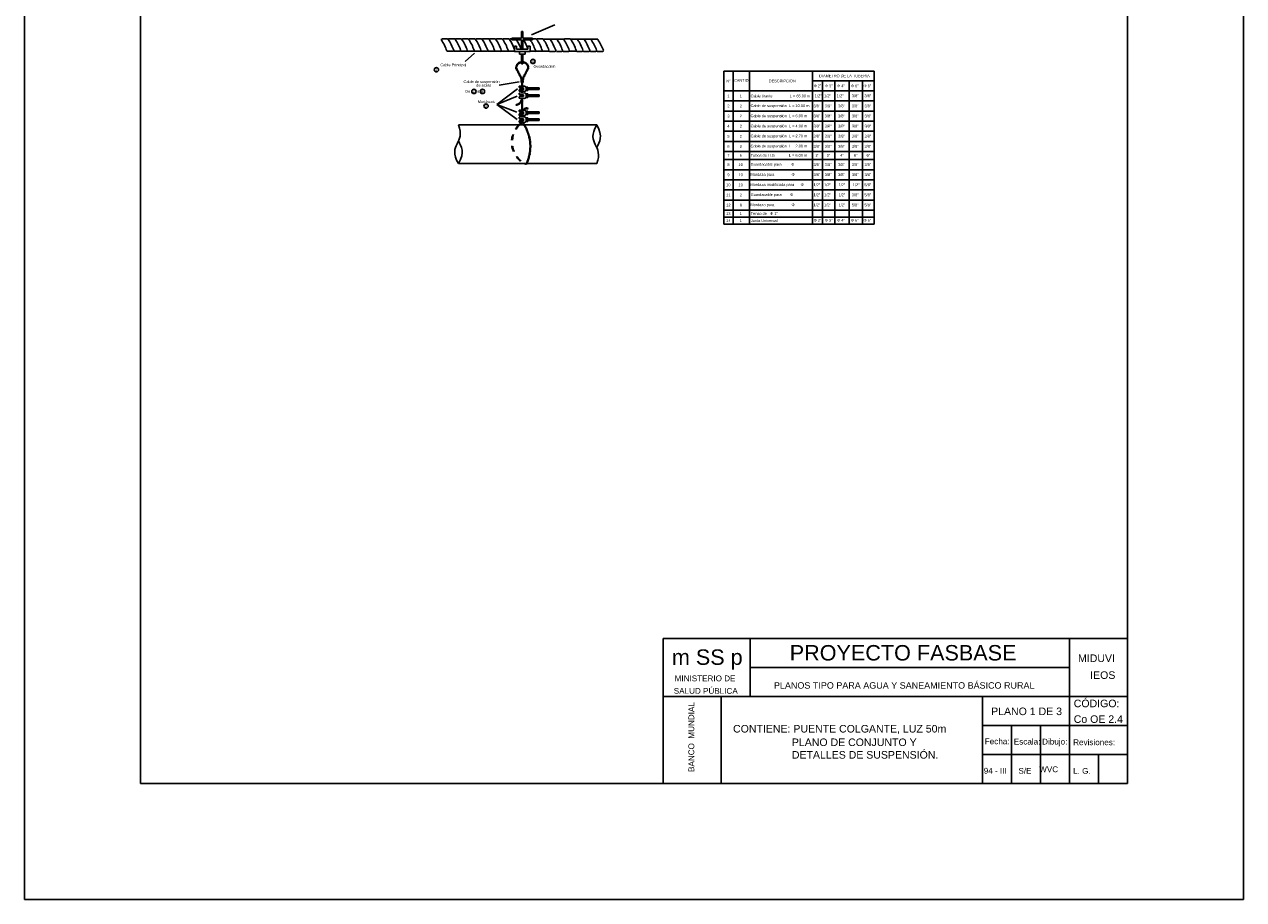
# Model space of a CAD drawing. Header units: metres. Extents: x 2644 to 4131, y 3282 to 4383.
# Tile 29 of 53: x 2987 to 3008, y 4353 to 4368. Entities that reach past the tile are written whole.
import ezdxf
from ezdxf.enums import TextEntityAlignment as Align

# ---------------------------------------------------------------- set-up
doc = ezdxf.new("R2010")
doc.units = ezdxf.units.M
doc.linetypes.add('ACAD_ISO04W100', pattern=[30, 24, -3, 0, -3])
doc.layers.add('Dibujo', color=7, linetype='Continuous')
doc.styles.add('Annotative', font='arial.ttf')
doc.styles.get("Standard").update_dxf_attribs({"font": 'arial.ttf'})

msp = doc.modelspace()

# ---------------------------------------------------------------- linework, layer by layer
for p, q in [((2995.293, 4368.226), (2995.293, 4368.112)), ((2995.293, 4368.226), (2995.321, 4368.226)), ((2995.321, 4368.226), (2995.321, 4368.112)), ((2995.47, 4368.165), (2995.869, 4368.339)), ((2995.131, 4368.112), (2995.293, 4368.112)), ((2995.131, 4368.081), (2995.131, 4368.112)), ((2995.131, 4368.081), (2995.293, 4368.081)), ((2995.293, 4368.081), (2995.293, 4367.918)), ((2995.321, 4368.112), (2995.483, 4368.112)), ((2995.321, 4368.081), (2995.321, 4367.918)), ((2995.321, 4368.081), (2995.483, 4368.081)), ((2995.483, 4368.081), (2995.483, 4368.112)), ((2994.324, 4367.708), (2994.488, 4367.853)), ((2995.207, 4367.972), (2995.172, 4367.972)), ((2995.172, 4367.972), (2995.172, 4367.878)), ((2995.442, 4367.878), (2995.172, 4367.878)), ((2995.207, 4367.918), (2995.207, 4367.972)), ((2995.207, 4367.918), (2995.407, 4367.918)), ((2995.258, 4367.878), (2995.258, 4367.834)), ((2995.356, 4367.834), (2995.258, 4367.834)), ((2995.293, 4367.918), (2995.321, 4367.918)), ((2995.293, 4367.834), (2995.293, 4367.706)), ((2995.321, 4367.834), (2995.321, 4367.705)), ((2995.356, 4367.878), (2995.356, 4367.834)), ((2995.407, 4367.918), (2995.407, 4367.972)), ((2995.407, 4367.972), (2995.442, 4367.972)), ((2995.442, 4367.972), (2995.442, 4367.878)), ((2995.293, 4367.689), (2995.293, 4367.67)), ((2995.321, 4367.67), (2995.293, 4367.67)), ((2995.321, 4367.69), (2995.321, 4367.67)), ((2998.78, 4367.544), (3001.372, 4367.544)), ((2998.78, 4367.544), (2998.78, 4364.903)), ((2998.94, 4367.544), (2998.94, 4364.903)), ((2999.225, 4367.544), (2999.225, 4364.903)), ((3000.308, 4367.544), (3000.308, 4364.903)), ((3000.308, 4367.375), (3001.372, 4367.375)), ((3000.477, 4367.375), (3000.477, 4364.903)), ((3000.692, 4367.375), (3000.692, 4364.903)), ((3000.938, 4367.375), (3000.938, 4364.903)), ((3001.169, 4367.375), (3001.169, 4364.903)), ((3001.372, 4367.544), (3001.372, 4367.375)), ((3001.372, 4367.375), (3001.372, 4364.903)), ((2994.87, 4366.966), (2995.226, 4367.236)), ((2994.913, 4367.302), (2995.257, 4367.359)), ((2995.256, 4367.283), (2995.346, 4367.285)), ((2995.256, 4367.258), (2995.256, 4367.283)), ((2995.256, 4367.258), (2995.331, 4367.255)), ((2995.256, 4367.219), (2995.331, 4367.221)), ((2995.256, 4367.194), (2995.256, 4367.219)), ((2995.256, 4367.194), (2995.346, 4367.192)), ((2995.256, 4367.164), (2995.346, 4367.166)), ((2995.256, 4367.139), (2995.256, 4367.164)), ((2995.331, 4367.252), (2995.273, 4367.252)), ((2995.273, 4367.226), (2995.273, 4367.252)), ((2995.273, 4367.226), (2995.331, 4367.226)), ((2995.331, 4367.221), (2995.331, 4367.255)), ((2995.346, 4367.285), (2995.377, 4367.268)), ((2995.346, 4367.192), (2995.377, 4367.208)), ((2995.346, 4367.166), (2995.377, 4367.149)), ((2995.377, 4367.208), (2995.377, 4367.268)), ((2995.377, 4367.268), (2995.403, 4367.268)), ((2995.377, 4367.208), (2995.403, 4367.208)), ((2995.403, 4367.268), (2995.403, 4367.208)), ((2995.599, 4367.252), (2995.403, 4367.252)), ((2995.403, 4367.226), (2995.599, 4367.226)), ((2995.599, 4367.252), (2995.599, 4367.226)), ((2998.78, 4367.202), (3001.372, 4367.202)), ((2994.87, 4366.966), (2995.219, 4367.111)), ((2994.87, 4366.966), (2995.221, 4366.708)), ((2994.87, 4366.966), (2995.217, 4366.834)), ((2995.256, 4367.139), (2995.331, 4367.136)), ((2995.256, 4367.1), (2995.331, 4367.102)), ((2995.256, 4367.075), (2995.256, 4367.1)), ((2995.256, 4367.075), (2995.346, 4367.073)), ((2995.331, 4367.132), (2995.273, 4367.132)), ((2995.273, 4367.107), (2995.273, 4367.132)), ((2995.273, 4367.107), (2995.331, 4367.107)), ((2995.331, 4367.102), (2995.331, 4367.136)), ((2995.346, 4367.073), (2995.377, 4367.089)), ((2995.377, 4367.089), (2995.377, 4367.149)), ((2995.377, 4367.149), (2995.403, 4367.149)), ((2995.377, 4367.089), (2995.403, 4367.089)), ((2995.403, 4367.149), (2995.403, 4367.089)), ((2995.599, 4367.132), (2995.403, 4367.132)), ((2995.403, 4367.107), (2995.599, 4367.107)), ((2995.599, 4367.132), (2995.599, 4367.107)), ((2998.78, 4367.028), (3001.372, 4367.028)), ((2995.256, 4366.869), (2995.346, 4366.871)), ((2995.256, 4366.844), (2995.256, 4366.869)), ((2995.256, 4366.844), (2995.331, 4366.841)), ((2995.256, 4366.805), (2995.331, 4366.807)), ((2995.256, 4366.78), (2995.256, 4366.805)), ((2995.256, 4366.78), (2995.346, 4366.778)), ((2995.256, 4366.75), (2995.346, 4366.752)), ((2995.256, 4366.725), (2995.256, 4366.75)), ((2995.331, 4366.838), (2995.273, 4366.838)), ((2995.273, 4366.812), (2995.273, 4366.838)), ((2995.273, 4366.812), (2995.331, 4366.812)), ((2995.331, 4366.807), (2995.331, 4366.841)), ((2995.346, 4366.871), (2995.377, 4366.854)), ((2995.346, 4366.778), (2995.377, 4366.794)), ((2995.346, 4366.752), (2995.377, 4366.735)), ((2995.377, 4366.794), (2995.377, 4366.854)), ((2995.377, 4366.854), (2995.403, 4366.854)), ((2995.377, 4366.794), (2995.403, 4366.794)), ((2995.403, 4366.854), (2995.403, 4366.794)), ((2995.599, 4366.838), (2995.403, 4366.838)), ((2995.403, 4366.812), (2995.599, 4366.812)), ((2995.599, 4366.838), (2995.599, 4366.812)), ((2998.78, 4366.854), (3001.372, 4366.854)), ((2994.209, 4366.616), (2996.59, 4366.616)), ((2995.256, 4366.725), (2995.331, 4366.722)), ((2995.256, 4366.686), (2995.331, 4366.688)), ((2995.256, 4366.661), (2995.256, 4366.686)), ((2995.256, 4366.661), (2995.346, 4366.659)), ((2995.331, 4366.719), (2995.273, 4366.719)), ((2995.273, 4366.693), (2995.273, 4366.719)), ((2995.273, 4366.693), (2995.331, 4366.693)), ((2995.331, 4366.688), (2995.331, 4366.722)), ((2995.346, 4366.659), (2995.377, 4366.675)), ((2995.377, 4366.675), (2995.377, 4366.735)), ((2995.377, 4366.735), (2995.403, 4366.735)), ((2995.377, 4366.675), (2995.403, 4366.675)), ((2995.403, 4366.735), (2995.403, 4366.675)), ((2995.599, 4366.719), (2995.403, 4366.719)), ((2995.403, 4366.693), (2995.599, 4366.693)), ((2995.599, 4366.719), (2995.599, 4366.693)), ((2998.78, 4366.68), (3001.372, 4366.68)), ((2998.78, 4366.506), (3001.372, 4366.506)), ((2998.78, 4366.332), (3001.372, 4366.332)), ((2998.78, 4366.158), (3001.372, 4366.158)), ((2994.209, 4365.948), (2996.59, 4365.948)), ((2998.78, 4366.017), (3001.372, 4366.017)), ((2998.78, 4365.843), (3001.372, 4365.843)), ((2998.78, 4365.669), (3001.372, 4365.669)), ((2998.78, 4365.495), (3001.372, 4365.495)), ((2998.78, 4365.321), (3001.372, 4365.321)), ((2998.78, 4365.146), (3001.372, 4365.146)), ((2998.78, 4365.025), (3001.372, 4365.025)), ((2998.78, 4365.025), (3001.372, 4365.025)), ((2998.78, 4364.903), (3001.372, 4364.903))]:
    msp.add_line(p, q)
for points in [[(2993.927, 4368.096), (2994.021, 4368.096)], [(2994.045, 4368.098), (2994.139, 4368.098)], [(2994.162, 4368.097), (2994.255, 4368.097)], [(2994.279, 4368.096), (2994.373, 4368.096)], [(2994.396, 4368.096), (2994.49, 4368.096)], [(2994.513, 4368.096), (2994.607, 4368.096)], [(2994.631, 4368.098), (2994.725, 4368.098)], [(2994.747, 4368.096), (2994.841, 4368.096)], [(2994.864, 4368.096), (2994.958, 4368.096)], [(2994.982, 4368.096), (2995.076, 4368.096)], [(2995.099, 4368.096), (2995.131, 4368.096)], [(2995.483, 4368.096), (2995.544, 4368.096)], [(2995.567, 4368.096), (2995.661, 4368.096)], [(2995.684, 4368.095), (2995.778, 4368.095)], [(2995.802, 4368.095), (2995.896, 4368.095)], [(2995.919, 4368.095), (2996.013, 4368.095)], [(2996.037, 4368.097), (2996.131, 4368.097)], [(2996.153, 4368.095), (2996.247, 4368.095)], [(2996.27, 4368.095), (2996.364, 4368.095)], [(2996.387, 4368.095), (2996.481, 4368.095)], [(2996.504, 4368.095), (2996.598, 4368.095)], [(2994.116, 4367.883), (2994.022, 4367.883)], [(2994.234, 4367.885), (2994.14, 4367.885)], [(2994.35, 4367.884), (2994.256, 4367.884)], [(2994.467, 4367.883), (2994.373, 4367.883)], [(2994.585, 4367.883), (2994.491, 4367.883)], [(2994.702, 4367.883), (2994.608, 4367.883)], [(2994.82, 4367.885), (2994.726, 4367.885)], [(2994.936, 4367.883), (2994.842, 4367.883)], [(2995.053, 4367.883), (2994.959, 4367.883)], [(2995.17, 4367.883), (2995.076, 4367.883)], [(2995.522, 4367.883), (2995.442, 4367.883)], [(2995.639, 4367.883), (2995.545, 4367.883)], [(2995.756, 4367.883), (2995.662, 4367.883)], [(2995.873, 4367.882), (2995.779, 4367.882)], [(2995.99, 4367.882), (2995.896, 4367.882)], [(2996.107, 4367.882), (2996.013, 4367.882)], [(2996.225, 4367.884), (2996.132, 4367.884)], [(2996.342, 4367.882), (2996.248, 4367.882)], [(2996.459, 4367.882), (2996.365, 4367.882)], [(2996.576, 4367.882), (2996.482, 4367.882)], [(2996.693, 4367.882), (2996.599, 4367.882)]]:
    msp.add_lwpolyline(points)
for centre, radius in [((2993.829, 4367.565), 0.0373), ((2995.204, 4367.605), 0.00851), ((2995.206, 4367.588), 0.00851), ((2995.207, 4367.622), 0.00851), ((2995.213, 4367.638), 0.00851), ((2995.214, 4367.573), 0.00851), ((2995.221, 4367.653), 0.00851), ((2995.232, 4367.666), 0.00851), ((2995.244, 4367.677), 0.00851), ((2995.258, 4367.687), 0.00851), ((2995.274, 4367.693), 0.00851), ((2995.29, 4367.698), 0.00851), ((2995.307, 4367.699), 0.00851), ((2995.307, 4367.699), 0.00851), ((2995.324, 4367.698), 0.00851), ((2995.341, 4367.693), 0.00851), ((2995.356, 4367.687), 0.00851), ((2995.371, 4367.677), 0.00851), ((2995.383, 4367.666), 0.00851), ((2995.394, 4367.653), 0.00851), ((2995.401, 4367.573), 0.00851), ((2995.402, 4367.638), 0.00851), ((2995.408, 4367.622), 0.00851), ((2995.409, 4367.588), 0.00851), ((2995.411, 4367.605), 0.00851), ((2995.491, 4367.708), 0.0373), ((2995.222, 4367.558), 0.00851), ((2995.23, 4367.543), 0.00851), ((2995.237, 4367.528), 0.00851), ((2995.245, 4367.512), 0.00851), ((2995.253, 4367.497), 0.00851), ((2995.261, 4367.482), 0.00851), ((2995.269, 4367.467), 0.00851), ((2995.277, 4367.452), 0.00851), ((2995.284, 4367.437), 0.00851), ((2995.292, 4367.422), 0.00851), ((2995.294, 4367.405), 0.00851), ((2995.295, 4367.388), 0.00851), ((2995.297, 4367.371), 0.00851), ((2995.318, 4367.371), 0.00851), ((2995.32, 4367.388), 0.00851), ((2995.321, 4367.405), 0.00851), ((2995.323, 4367.422), 0.00851), ((2995.33, 4367.437), 0.00851), ((2995.338, 4367.452), 0.00851), ((2995.346, 4367.467), 0.00851), ((2995.354, 4367.482), 0.00851), ((2995.362, 4367.497), 0.00851), ((2995.37, 4367.512), 0.00851), ((2995.377, 4367.528), 0.00851), ((2995.385, 4367.543), 0.00851), ((2995.393, 4367.558), 0.00851), ((2994.475, 4367.191), 0.0373), ((2994.623, 4367.191), 0.0373), ((2995.298, 4367.354), 0.00851), ((2995.307, 4367.34), 0.00851), ((2995.307, 4367.323), 0.00851), ((2995.307, 4367.306), 0.00851), ((2995.317, 4367.354), 0.00851), ((2994.684, 4366.94), 0.0373), ((2995.21, 4366.96), 0.00851), ((2995.226, 4366.965), 0.00851), ((2995.242, 4366.97), 0.00851), ((2995.256, 4366.981), 0.00851), ((2995.268, 4366.993), 0.00851), ((2995.279, 4367.006), 0.00851), ((2995.287, 4367.021), 0.00851), ((2995.307, 4367.05), 0.00851), ((2995.307, 4367.033), 0.00851), ((2995.307, 4367.016), 0.00851), ((2995.307, 4366.999), 0.00851), ((2995.307, 4366.982), 0.00851), ((2995.307, 4366.965), 0.00851), ((2995.307, 4366.948), 0.00851), ((2995.307, 4366.931), 0.00851), ((2995.307, 4366.914), 0.00851), ((2995.307, 4366.897), 0.00851), ((2995.307, 4366.88), 0.00851), ((2995.307, 4366.761), 0.00851), ((2995.336, 4366.88), 0.00851), ((2995.35, 4366.89), 0.00851), ((2995.365, 4366.897), 0.00851), ((2995.382, 4366.901), 0.00851), ((2995.399, 4366.898), 0.00851), ((2995.269, 4366.626), 0.00851), ((2995.281, 4366.638), 0.00851), ((2995.293, 4366.65), 0.00851), ((2995.32, 4366.648), 0.00851), ((2995.33, 4366.634), 0.00851), ((2995.339, 4366.619), 0.00851), ((2995.348, 4366.605), 0.00851), ((2995.357, 4366.59), 0.00851), ((2995.365, 4366.575), 0.00851), ((2995.373, 4366.56), 0.00851), ((2995.38, 4366.545), 0.00851), ((2995.387, 4366.53), 0.00851), ((2995.394, 4366.514), 0.00851), ((2995.4, 4366.498), 0.00851), ((2995.406, 4366.482), 0.00851), ((2995.412, 4366.466), 0.00851), ((2995.417, 4366.45), 0.00851), ((2995.422, 4366.434), 0.00851), ((2995.426, 4366.417), 0.00851), ((2995.43, 4366.401), 0.00851), ((2995.434, 4366.384), 0.00851), ((2995.437, 4366.368), 0.00851), ((2995.44, 4366.351), 0.00851), ((2995.442, 4366.334), 0.00851), ((2995.444, 4366.317), 0.00851), ((2995.436, 4366.114), 0.00851), ((2995.439, 4366.13), 0.00851), ((2995.441, 4366.147), 0.00851), ((2995.443, 4366.164), 0.00851), ((2995.446, 4366.3), 0.00851), ((2995.445, 4366.181), 0.00851), ((2995.447, 4366.198), 0.00851), ((2995.447, 4366.283), 0.00851), ((2995.448, 4366.266), 0.00851), ((2995.448, 4366.232), 0.00851), ((2995.447, 4366.215), 0.00851), ((2995.448, 4366.249), 0.00851), ((2995.369, 4365.945), 0.00851), ((2995.384, 4365.952), 0.00851), ((2995.391, 4365.968), 0.00851), ((2995.397, 4365.983), 0.00851), ((2995.403, 4365.999), 0.00851), ((2995.409, 4366.015), 0.00851), ((2995.415, 4366.031), 0.00851), ((2995.42, 4366.048), 0.00851), ((2995.424, 4366.064), 0.00851), ((2995.428, 4366.08), 0.00851), ((2995.432, 4366.097), 0.00851)]:
    msp.add_circle(centre, radius)
for centre, radius, start, end in [((2993.927, 4368.083), 0.0131, 90, 206.8803), ((2993.201, 4367.598), 0.86, 19.8823, 33.8782), ((2994.021, 4368.083), 0.0131, 26.8803, 90), ((2994.045, 4368.085), 0.0131, 90, 163.79), ((2993.319, 4367.609), 0.86, 19.8823, 33.8782), ((2994.139, 4368.085), 0.0131, 26.8803, 90), ((2994.162, 4368.084), 0.0131, 90, 145.1005), ((2993.437, 4367.612), 0.86, 19.8823, 33.8782), ((2994.255, 4368.084), 0.0131, 26.8803, 90), ((2994.279, 4368.083), 0.0131, 90, 152.2806), ((2993.553, 4367.61), 0.86, 19.8823, 33.8782), ((2994.373, 4368.083), 0.0131, 26.8803, 90), ((2994.396, 4368.083), 0.0131, 90, 152.1168), ((2993.67, 4367.61), 0.86, 19.8823, 33.8782), ((2994.49, 4368.083), 0.0131, 26.8803, 90), ((2994.513, 4368.083), 0.0131, 90, 150.6814), ((2993.787, 4367.61), 0.86, 19.8823, 33.8782), ((2994.607, 4368.083), 0.0131, 26.8803, 90), ((2994.631, 4368.085), 0.0131, 90, 163.79), ((2993.904, 4367.609), 0.86, 19.8823, 33.8782), ((2994.725, 4368.085), 0.0131, 26.8803, 90), ((2994.747, 4368.083), 0.0131, 90, 145.1005), ((2994.022, 4367.611), 0.86, 19.8823, 33.8782), ((2994.841, 4368.083), 0.0131, 26.8803, 90), ((2994.864, 4368.083), 0.0131, 90, 152.2806), ((2994.139, 4367.61), 0.86, 19.8823, 33.8782), ((2994.958, 4368.083), 0.0131, 26.8803, 90), ((2994.982, 4368.083), 0.0131, 90, 152.1168), ((2994.256, 4367.61), 0.86, 19.8823, 33.8782), ((2995.076, 4368.083), 0.0131, 26.8803, 90), ((2995.099, 4368.083), 0.0131, 90, 150.6814), ((2994.373, 4367.609), 0.86, 21.7569, 33.8782), ((2994.49, 4367.609), 0.86, 21.034, 33.2905), ((2994.608, 4367.611), 0.86, 21.8039, 33.1108), ((2994.725, 4367.61), 0.86, 19.8823, 33.2354), ((2995.544, 4368.083), 0.0131, 26.8803, 90), ((2995.567, 4368.083), 0.0131, 90, 152.1168), ((2994.842, 4367.61), 0.86, 19.8823, 33.8782), ((2995.661, 4368.083), 0.0131, 26.8803, 90), ((2995.684, 4368.082), 0.0131, 90, 150.6814), ((2994.959, 4367.609), 0.86, 19.8823, 33.8782), ((2995.778, 4368.082), 0.0131, 26.8803, 90), ((2995.802, 4368.082), 0.0131, 90, 152.1168), ((2995.076, 4367.609), 0.86, 19.8823, 33.8782), ((2995.896, 4368.082), 0.0131, 26.8803, 90), ((2995.919, 4368.082), 0.0131, 90, 150.6814), ((2995.193, 4367.609), 0.86, 19.8823, 33.8782), ((2996.013, 4368.082), 0.0131, 26.8803, 90), ((2996.037, 4368.084), 0.0131, 90, 163.79), ((2995.31, 4367.608), 0.86, 19.8823, 33.8782), ((2996.131, 4368.084), 0.0131, 26.8803, 90), ((2996.153, 4368.082), 0.0131, 90, 145.1005), ((2995.428, 4367.61), 0.86, 19.8823, 33.8782), ((2996.247, 4368.082), 0.0131, 26.8803, 90), ((2996.27, 4368.082), 0.0131, 90, 152.2806), ((2995.545, 4367.609), 0.86, 19.8823, 33.8782), ((2996.364, 4368.082), 0.0131, 26.8803, 90), ((2996.387, 4368.082), 0.0131, 90, 152.1168), ((2995.662, 4367.609), 0.86, 19.8823, 33.8782), ((2996.481, 4368.082), 0.0131, 26.8803, 90), ((2996.504, 4368.082), 0.0131, 90, 150.6814), ((2995.779, 4367.608), 0.86, 19.8823, 33.8782), ((2996.598, 4368.082), 0.0131, 26.8803, 90), ((2995.896, 4367.608), 0.86, 19.8823, 33.8782), ((2994.022, 4367.896), 0.0131, 206.8803, 270), ((2994.116, 4367.896), 0.0131, 270, 26.8803), ((2994.14, 4367.898), 0.0131, 206.8803, 270), ((2994.234, 4367.898), 0.0131, 270, 26.8803), ((2994.256, 4367.897), 0.0131, 206.8803, 270), ((2994.35, 4367.897), 0.0131, 270, 26.8803), ((2994.373, 4367.896), 0.0131, 206.8803, 270), ((2994.467, 4367.896), 0.0131, 270, 26.8803), ((2994.491, 4367.896), 0.0131, 206.8803, 270), ((2994.585, 4367.896), 0.0131, 270, 26.8803), ((2994.608, 4367.896), 0.0131, 206.8803, 270), ((2994.702, 4367.896), 0.0131, 270, 26.8803), ((2994.726, 4367.898), 0.0131, 206.8803, 270), ((2994.82, 4367.898), 0.0131, 270, 26.8803), ((2994.842, 4367.896), 0.0131, 206.8803, 270), ((2994.936, 4367.896), 0.0131, 270, 26.8803), ((2994.959, 4367.896), 0.0131, 206.8803, 270), ((2995.053, 4367.896), 0.0131, 270, 26.8803), ((2995.076, 4367.896), 0.0131, 206.8803, 270), ((2995.522, 4367.896), 0.0131, 270, 26.8803), ((2995.545, 4367.896), 0.0131, 206.8803, 270), ((2995.639, 4367.896), 0.0131, 270, 26.8803), ((2995.662, 4367.896), 0.0131, 206.8803, 270), ((2995.756, 4367.896), 0.0131, 270, 26.8803), ((2995.779, 4367.895), 0.0131, 206.8803, 270), ((2995.873, 4367.895), 0.0131, 270, 26.8803), ((2995.99, 4367.895), 0.0131, 270, 26.8803), ((2996.013, 4367.895), 0.0131, 206.8803, 270), ((2996.107, 4367.895), 0.0131, 270, 26.8803), ((2996.132, 4367.897), 0.0131, 206.8803, 270), ((2996.225, 4367.897), 0.0131, 270, 26.8803), ((2996.248, 4367.895), 0.0131, 206.8803, 270), ((2996.342, 4367.895), 0.0131, 270, 26.8803), ((2996.365, 4367.895), 0.0131, 206.8803, 270), ((2996.459, 4367.895), 0.0131, 270, 26.8803), ((2996.482, 4367.895), 0.0131, 206.8803, 270), ((2996.576, 4367.895), 0.0131, 270, 26.8803), ((2996.599, 4367.895), 0.0131, 206.8803, 270), ((2996.693, 4367.895), 0.0131, 270, 26.8803), ((2995.307, 4367.289), 0.00851, 326.5132, 216.1331), ((2995.307, 4367.255), 0.00851, 168.8654, 201.2774), ((2995.307, 4367.221), 0.00851, 143.9601, 183.3549), ((2995.307, 4367.187), 0.00851, 133.7674, 43.5864), ((2995.307, 4367.17), 0.00851, 326.5132, 216.1331), ((2995.307, 4367.221), 0.00851, 0.4887, 36.0399), ((2995.307, 4367.255), 0.00851, 338.7226, 7.291), ((2995.294, 4367.036), 0.00851, 22.5503, 313.6548), ((2995.301, 4367.052), 0.00851, 53.7518, 282.4533), ((2995.307, 4367.136), 0.00851, 168.8654, 201.2774), ((2995.307, 4367.102), 0.00851, 143.9601, 183.3549), ((2995.307, 4367.067), 0.00851, 133.7674, 43.5864), ((2995.307, 4367.102), 0.00851, 0.4887, 36.0399), ((2995.307, 4367.136), 0.00851, 338.7226, 7.291), ((2995.307, 4366.812), 0.00851, 184.0364, 225.03), ((2995.307, 4366.812), 0.00851, 184.0364, 225.03), ((2995.307, 4366.778), 0.00851, 175.9586, 1.3951), ((2995.307, 4366.846), 0.00851, 207.9636, 328.1927), ((2995.307, 4366.863), 0.00851, 51.6812, 130.9651), ((2995.307, 4366.744), 0.00851, 51.6812, 130.9651), ((2995.307, 4366.829), 0.00851, 78.063, 101.937), ((2995.307, 4366.812), 0.00851, 318.8136, 355.9636), ((2995.307, 4366.812), 0.00851, 318.8136, 355.9636), ((2995.324, 4366.869), 0.00851, 12.597, 170.0493), ((2995.258, 4366.613), 0.00851, 20.5568, 159.4432), ((2995.258, 4366.613), 0.00851, 20.5568, 159.4432), ((2995.539, 4366.317), 0.402, 131.0684, 131.1906), ((2995.307, 4366.693), 0.00851, 184.0364, 225.03), ((2995.307, 4366.659), 0.00851, 175.9586, 1.3951), ((2995.307, 4366.727), 0.00851, 207.9636, 328.1927), ((2995.307, 4366.693), 0.00851, 318.8136, 355.9636), ((2995.353, 4365.951), 0.00851, 200.7631, 337.143)]:
    msp.add_arc(centre, radius, start, end)
at = {"linetype": 'ACAD_ISO04W100', "ltscale": 0.002}
for centre, radius, start, end in [((2995.539, 4366.317), 0.417, 133.9681, 242.2003), ((2995.553, 4366.316), 0.415, 133.7544, 242.4142)]:
    msp.add_arc(centre, radius, start, end, dxfattribs=at)
for points in [[(2994.209, 4366.616), (2994.339, 4366.291), (2994.013, 4366.291), (2994.209, 4365.948)], [(2996.59, 4365.948), (2996.721, 4366.273), (2996.394, 4366.273), (2996.59, 4366.616)], [(2996.59, 4366.225), (2996.637, 4366.328), (2996.708, 4366.41), (2996.59, 4366.616)], [(2994.209, 4366.339), (2994.256, 4366.236), (2994.326, 4366.154), (2994.209, 4365.948)]]:
    msp.add_open_spline(points, degree=3)
at = {"layer": 'Dibujo', "color": 0, "linetype": 'ByBlock'}
for p, q in [((2986.733, 4353.265), (2986.733, 4382.965)), ((3007.733, 4382.965), (3007.733, 4353.265)), ((2988.733, 4380.965), (2988.733, 4355.265)), ((3005.733, 4380.965), (3005.733, 4355.265)), ((2997.733, 4357.765), (2997.733, 4355.265)), ((3005.733, 4357.765), (2997.733, 4357.765)), ((2999.233, 4357.765), (2999.233, 4356.765)), ((3004.733, 4355.265), (3004.733, 4357.765)), ((3004.733, 4357.265), (2999.233, 4357.265)), ((3005.733, 4356.765), (2997.733, 4356.765)), ((2998.733, 4356.765), (2998.733, 4355.265)), ((2998.733, 4355.265), (2998.733, 4356.765)), ((3003.233, 4355.265), (3003.233, 4356.765)), ((3005.733, 4356.265), (3003.233, 4356.265)), ((3003.733, 4355.265), (3003.733, 4356.265)), ((3004.233, 4355.265), (3004.233, 4356.265)), ((3005.733, 4355.765), (3003.233, 4355.765)), ((3005.233, 4355.265), (3005.233, 4355.765)), ((3005.733, 4355.265), (2988.733, 4355.265)), ((3007.733, 4353.265), (2986.733, 4353.265))]:
    msp.add_line(p, q, dxfattribs=at)

# ---------------------------------------------------------------- texts
for s, height, p in [('1', 0.0445, (2993.808, 4367.544)), ('Cable Principal', 0.04772, (2993.898, 4367.627)), ('8', 0.0445, (2995.476, 4367.687)), ('Guardacable', 0.04772, (2995.503, 4367.599)), ('Cable de suspensión', 0.04772, (2994.297, 4367.337)), ('N°', 0.0477, (2998.821, 4367.349)), ('CANTID', 0.0477, (2998.956, 4367.358)), ('DESCRIPCION', 0.04772, (2999.555, 4367.349)), ('DIAMETRO DE LA TUBERIA', 0.04772, (3000.422, 4367.436)), ('De', 0.0477, (2994.328, 4367.171)), ('2', 0.0445, (2994.455, 4367.17)), ('de acero', 0.0477, (2994.516, 4367.276)), ('a', 0.0477, (2994.531, 4367.172)), ('6', 0.0445, (2994.602, 4367.171)), ('Φ 2"', 0.0477, (3000.327, 4367.264)), ('Φ 3"', 0.0477, (3000.52, 4367.264)), ('Φ 4"', 0.0477, (3000.731, 4367.264)), ('Φ 6"', 0.0477, (3000.969, 4367.264)), ('Φ 6"', 0.0477, (3001.186, 4367.264)), ('Mordazas', 0.0477, (2994.541, 4366.993)), ('9', 0.0445, (2994.664, 4366.919)), ('2', 0.0477, (2998.841, 4366.917)), ('1', 0.0477, (2998.84, 4367.091)), ('2', 0.0477, (2999.054, 4366.917)), ('1', 0.0477, (2999.053, 4367.091)), ('Cable tirante                L = 65.00 m', 0.04772, (2999.241, 4367.09)), ('Cable de suspensión  L = 10.00 m', 0.04772, (2999.241, 4366.922)), ('3/8"', 0.0477, (3000.326, 4366.919)), ('1/2"', 0.0477, (3000.346, 4367.093)), ('1/2"', 0.0477, (3000.508, 4367.093)), ('3/8"', 0.0477, (3000.518, 4366.919)), ('1/2"', 0.0477, (3000.725, 4367.093)), ('3/8"', 0.0477, (3000.748, 4366.919)), ('3/8"', 0.0477, (3000.986, 4367.093)), ('3/8"', 0.0477, (3000.986, 4366.919)), ('3/8"', 0.0477, (3001.204, 4367.093)), ('3/8"', 0.0477, (3001.204, 4366.919)), ('3', 0.0477, (2998.841, 4366.743)), ('2', 0.0477, (2999.054, 4366.743)), ('Cable de suspensión  L = 6.00 m', 0.04772, (2999.241, 4366.748)), ('3/8"', 0.0477, (3000.326, 4366.745)), ('3/8"', 0.0477, (3000.518, 4366.745)), ('3/8"', 0.0477, (3000.748, 4366.745)), ('3/8"', 0.0477, (3000.986, 4366.745)), ('3/8"', 0.0477, (3001.204, 4366.745)), ('4', 0.0477, (2998.841, 4366.569)), ('2', 0.0477, (2999.054, 4366.569)), ('Cable de suspensión  L = 4.00 m', 0.04772, (2999.241, 4366.574)), ('3/8"', 0.0477, (3000.326, 4366.571)), ('3/8"', 0.0477, (3000.518, 4366.571)), ('3/8"', 0.0477, (3000.748, 4366.571)), ('3/8"', 0.0477, (3000.986, 4366.571)), ('3/8"', 0.0477, (3001.204, 4366.571)), ('5', 0.0477, (2998.841, 4366.395)), ('2', 0.0477, (2999.054, 4366.395)), ('Cable de suspensión  L = 2.70 m', 0.04772, (2999.241, 4366.4)), ('3/8"', 0.0477, (3000.326, 4366.397)), ('3/8"', 0.0477, (3000.518, 4366.397)), ('3/8"', 0.0477, (3000.748, 4366.397)), ('3/8"', 0.0477, (3000.986, 4366.397)), ('3/8"', 0.0477, (3001.204, 4366.397)), ('6', 0.0477, (2998.841, 4366.221)), ('7', 0.0477, (2998.841, 4366.067)), ('2', 0.0477, (2999.054, 4366.221)), ('6', 0.0477, (2999.054, 4366.067)), ('Cable de suspensión  L = 2.00 m', 0.04772, (2999.241, 4366.226)), ('Tubos de H.G             L = 6.00 m', 0.04772, (2999.244, 4366.066)), ('3/8"', 0.0477, (3000.326, 4366.223)), ('2"', 0.0477, (3000.359, 4366.067)), ('3/8"', 0.0477, (3000.518, 4366.223)), ('3"', 0.0477, (3000.551, 4366.067)), ('3/8"', 0.0477, (3000.748, 4366.223)), ('4"', 0.0477, (3000.783, 4366.067)), ('3/8"', 0.0477, (3000.986, 4366.223)), ('6"', 0.0477, (3001.02, 4366.067)), ('3/8"', 0.0477, (3001.204, 4366.223)), ('6"', 0.0477, (3001.238, 4366.067)), ('8', 0.0477, (2998.841, 4365.906)), ('10', 0.0477, (2999.033, 4365.906)), ('Guardacable para         Φ', 0.04772, (2999.242, 4365.911)), ('3/8"', 0.0477, (3000.326, 4365.908)), ('3/8"', 0.0477, (3000.518, 4365.908)), ('3/8"', 0.0477, (3000.748, 4365.908)), ('3/8"', 0.0477, (3000.986, 4365.908)), ('3/8"', 0.0477, (3001.204, 4365.908)), ('9', 0.0477, (2998.841, 4365.732)), ('10', 0.0477, (2999.033, 4365.732)), ('Mordaza para                Φ', 0.04772, (2999.239, 4365.737)), ('3/8"', 0.0477, (3000.326, 4365.734)), ('3/8"', 0.0477, (3000.518, 4365.734)), ('3/8"', 0.0477, (3000.748, 4365.734)), ('3/8"', 0.0477, (3000.986, 4365.734)), ('3/8"', 0.0477, (3001.204, 4365.734)), ('10', 0.0477, (2998.82, 4365.558)), ('10', 0.0477, (2999.033, 4365.558)), ('Mordaza modificada para      Φ', 0.04772, (2999.239, 4365.563)), ('1/2"', 0.0477, (3000.325, 4365.56)), ('1/2"', 0.0477, (3000.508, 4365.56)), ('1/2"', 0.0477, (3000.756, 4365.56)), ('1/2"', 0.0477, (3001.002, 4365.56)), ('5/8"', 0.0477, (3001.202, 4365.56)), ('11', 0.0477, (2998.821, 4365.384)), ('2', 0.0477, (2999.054, 4365.383)), ('Guardacable para        Φ', 0.04772, (2999.242, 4365.389)), ('1/2"', 0.0477, (3000.325, 4365.386)), ('1/2"', 0.0477, (3000.508, 4365.386)), ('1/2"', 0.0477, (3000.756, 4365.386)), ('3/8"', 0.0477, (3000.985, 4365.386)), ('5/8"', 0.0477, (3001.202, 4365.386)), ('12', 0.0477, (2998.821, 4365.209)), ('13', 0.0477, (2998.821, 4365.062)), ('8', 0.0477, (2999.054, 4365.21)), ('1', 0.0477, (2999.053, 4365.062)), ('Mordaza para                Φ', 0.04772, (2999.239, 4365.215)), ('Tenso de   Φ 1"     ', 0.04772, (2999.244, 4365.064)), ('1/2"', 0.0477, (3000.325, 4365.212)), ('1/2"', 0.0477, (3000.508, 4365.212)), ('1/2"', 0.0477, (3000.756, 4365.212)), ('5/8"', 0.0477, (3000.985, 4365.212)), ('5/8"', 0.0477, (3001.202, 4365.212)), ('14', 0.0477, (2998.821, 4364.94)), ('1', 0.0477, (2999.053, 4364.94)), ('Junta Universal', 0.04772, (2999.244, 4364.942)), ('Φ 2"', 0.0477, (3000.327, 4364.948)), ('Φ 3"', 0.0477, (3000.52, 4364.948)), ('Φ 4"', 0.0477, (3000.731, 4364.948)), ('Φ 6"', 0.0477, (3000.969, 4364.948)), ('Φ 6"', 0.0477, (3001.186, 4364.948))]:
    msp.add_text(s, height=height).set_placement(p)
for s, height, p in [('m SS p', 0.2662, (2997.885, 4357.311)), ('PROYECTO FASBASE', 0.26624, (2999.915, 4357.386)), ('PLANOS TIPO PARA AGUA Y SANEAMIENTO BÁSICO RURAL', 0.11076, (2999.643, 4356.901))]:
    msp.add_text(s, height=height, dxfattribs=at).set_placement(p)
at = {"layer": 'Dibujo', "color": 0, "linetype": 'ByBlock', "style": 'Annotative'}
for s, p in [('MIDUVI', (3004.881, 4357.36)), ('IEOS', (3005.09, 4357.069)), ('CÓDIGO:', (3004.807, 4356.581)), ('PLANO 1 DE 3', (3003.384, 4356.445)), ('CONTIENE: PUENTE COLGANTE, LUZ 50m', (2998.939, 4356.145)), ('Co OE 2.4', (3004.807, 4356.311))]:
    msp.add_text(s, height=0.13, dxfattribs=at).set_placement(p)
at = {"layer": 'Dibujo', "color": 0, "linetype": 'ByBlock'}
for s, p in [('MINISTERIO DE', (2998.457, 4357.028)), ('SALUD PÚBLICA', (2998.469, 4356.812)), ('Fecha:', (3003.488, 4355.943)), ('Escala:', (3004.004, 4355.938)), ('Dibujo:', (3004.48, 4355.938)), ('Revisiones:', (3005.158, 4355.927)), ('94 - III', (3003.455, 4355.436)), ('S/E', (3003.967, 4355.434)), ('WVC', (3004.375, 4355.461)), ('L. G. ', (3004.967, 4355.434))]:
    msp.add_text(s, height=0.1, dxfattribs=at).set_placement(p, align=Align.CENTER)
msp.add_text('BANCO  MUNDIAL', height=0.1, rotation=90, dxfattribs=at).set_placement((2998.27, 4356.067), align=Align.CENTER)
at = {"layer": 'Dibujo', "color": 0, "linetype": 'ByBlock', "insert": (2999.952, 4356.042), "char_height": 0.13, "width": 2.74501, "attachment_point": 1}
msp.add_mtext('PLANO DE CONJUNTO Y DETALLES DE SUSPENSIÓN.', dxfattribs=at)

doc.saveas('drawing.dxf')
